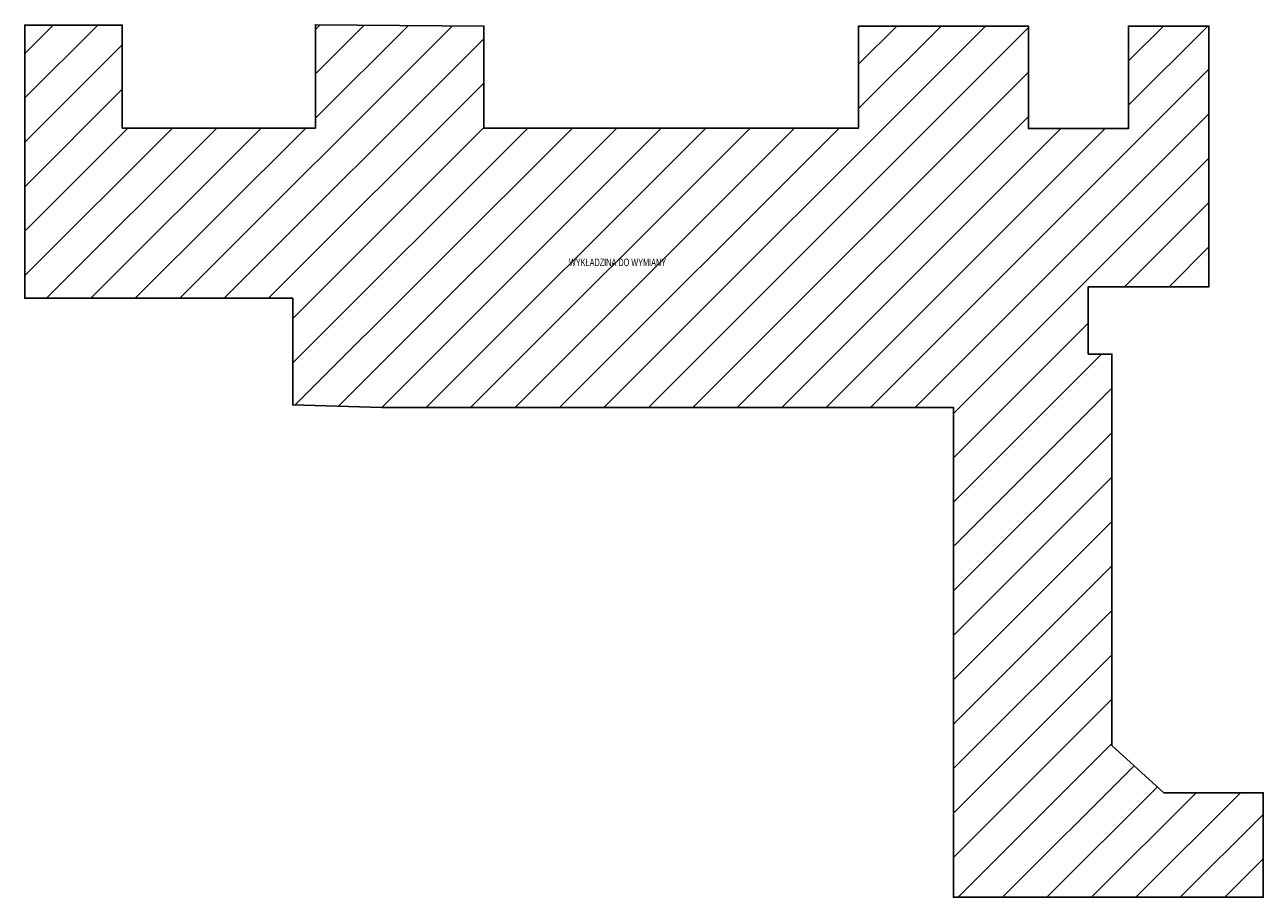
# Model space of a CAD drawing. Header units: millimetres. Extents: x -50073 to 84772, y -78870 to -35317.
# Tile 1 of 125: x -50073 to -25443, y -74021 to -56656. Entities that reach past the tile are written whole.
import ezdxf

# ---------------------------------------------------------------- set-up
doc = ezdxf.new("R2010")
doc.units = ezdxf.units.MM
doc.header["$MEASUREMENT"] = 0
doc.layers.add('0_Nr_pióra__3', color=7, linetype='Continuous', lineweight=20)
doc.styles.add('GENERATED_STYLE_4', font='txt')

msp = doc.modelspace()

# ---------------------------------------------------------------- hatches: boundary and pattern name
h = msp.add_hatch()
h.set_pattern_fill('ANSI31', color=6, scale=5000)
h.set_pattern_definition([(45, (-50072.86, -74020.64), (-441.942, 441.942), [])])
h.paths.add_polyline_path([(-50072.856, -62100.641), (-44742.856, -62100.641), (-44742.856, -64220.641), (-42972.856, -64270.641), (-31602.856, -64270.641), (-31602.856, -74020.641), (-25442.856, -74020.641), (-25442.856, -71940.641), (-27422.856, -71940.641), (-28452.856, -71000.641), (-28452.856, -63210.678), (-28922.856, -63210.678), (-28922.856, -61870.678), (-26522.856, -61870.678), (-26522.856, -56680.641), (-28122.83, -56680.641), (-28122.83, -58720.641), (-30112.856, -58720.641), (-30112.856, -56680.641), (-33491.83, -56680.641), (-33491.83, -58710.678), (-35221.83, -58710.678), (-40942.83, -58710.678), (-40942.83, -56680.641), (-44291.83, -56655.641), (-44291.83, -58710.678), (-48132.83, -58710.678), (-48132.83, -56660.641), (-50072.856, -56660.641)])
h.paths.add_polyline_path([(-37270.417, -61501.268), (-39298.446, -61501.268), (-39298.446, -61271.05), (-37270.417, -61271.05)], flags=24)

# ---------------------------------------------------------------- linework, layer by layer
at = {"color": 6}
msp.add_lwpolyline([(-42972.856, -64270.641), (-44742.856, -64220.641), (-44742.856, -62100.641), (-50072.856, -62100.641), (-50072.856, -56660.641), (-48132.83, -56660.641), (-48132.83, -58710.678), (-44291.83, -58710.678), (-44291.83, -56655.641), (-40942.83, -56680.641), (-40942.83, -58710.678), (-35221.83, -58710.678), (-33491.83, -58710.678), (-33491.83, -56680.641), (-30112.856, -56680.641), (-30112.856, -58720.641), (-28122.83, -58720.641), (-28122.83, -56680.641), (-26522.856, -56680.641), (-26522.856, -61870.678), (-28922.856, -61870.678), (-28922.856, -63210.678), (-28452.856, -63210.678), (-28452.856, -71000.641), (-27422.856, -71940.641), (-25442.856, -71940.641), (-25442.856, -74020.641), (-31602.856, -74020.641), (-31602.856, -64270.641), (-42972.856, -64270.641)], dxfattribs=at)

# ---------------------------------------------------------------- texts
at = {"layer": '0_Nr_pióra__3', "linetype": 'Continuous', "insert": (-38284.431, -61309.88), "char_height": 150, "attachment_point": 2, "style": 'GENERATED_STYLE_4'}
msp.add_mtext('{\\A1;\\W0.7;\\C10;WYKŁADZINA DO WYMIANY}', dxfattribs=at)

doc.saveas('drawing.dxf')
